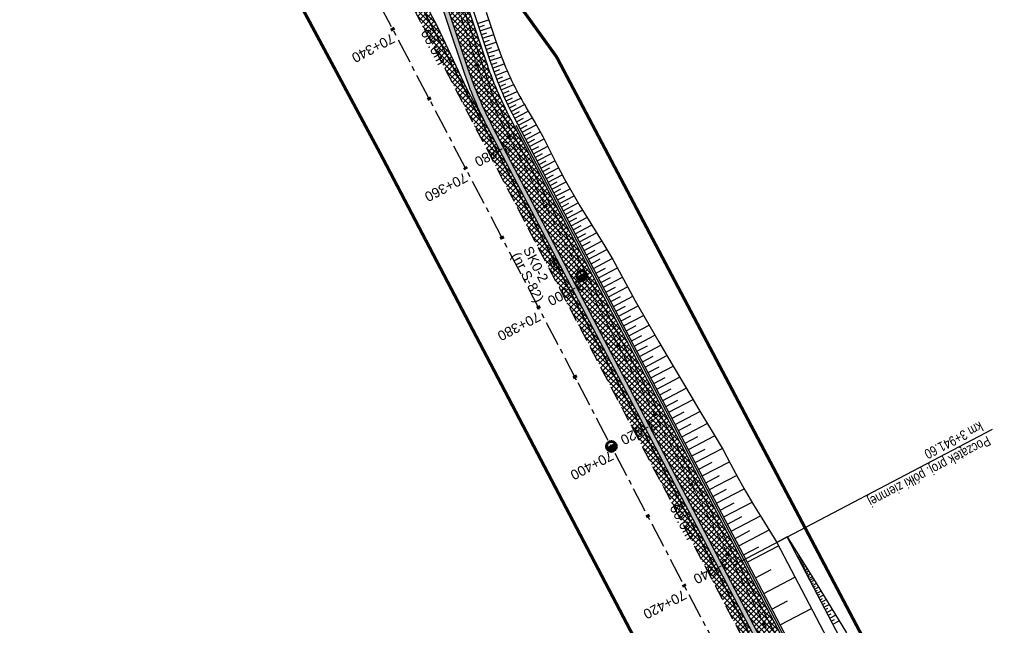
# Model space of a CAD drawing. Header units: metres. Extents: x 7529682 to 7533711, y 5721186 to 5727842.
# Tile 10 of 110: x 7531458 to 7531583, y 5724307 to 5724384. Entities that reach past the tile are written whole.
import ezdxf

# ---------------------------------------------------------------- set-up
doc = ezdxf.new("R2010")
doc.units = ezdxf.units.M
for name, pattern in [('817-dzialki-09-05-04$0$HIDDEN', [0.375, 0.25, -0.125]), ('CENTER', [50.800000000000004, 31.75, -6.35, 6.35, -6.35]), ('HIDDEN', [9.524999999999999, 6.35, -3.175])]:
    doc.linetypes.add(name, pattern=pattern)
for name, color, linetype in [('C-DROGI-SYTUACJA-ETYKIETY', 7, 'Continuous'), ('D-hatch-pobocza', 131, 'Continuous'), ('D-pobocza', 7, 'Continuous'), ('D-skarpa', 7, 'Continuous'), ('D-skarpa-kreskowanie', 7, 'Continuous')]:
    doc.layers.add(name, color=color, linetype=linetype)
for name, color, linetype, lineweight, true_color in [('D-bariery', 7, 'FENCELINE2', 30, 0xff0f0f), ('D-hatch-ciag-pieszo-rowerowy', 7, 'Continuous', 13, 0xff9f80), ('D-LR-etap-III', 7, '817-dzialki-09-05-04$0$HIDDEN', 50, 0xff1aff)]:
    doc.layers.add(name, color=color, linetype=linetype, lineweight=lineweight, true_color=true_color)
for name, color, linetype, lineweight in [('D-krawędzie', 7, 'Continuous', 30), ('D-obrzeża', 7, 'Continuous', 30), ('D-opisy', 7, 'Continuous', 30), ('D-oś', 10, 'CENTER', 30), ('D-ścieki', 7, 'Continuous', 30), ('Sieci-KD-proj', 2, 'KANDESZCZ_X2', 30), ('Sieci-T-kanal technologiczny', 4, 'kt kanał technologiczny', 30)]:
    doc.layers.add(name, color=color, linetype=linetype, lineweight=lineweight)
for name, color, linetype, true_color in [('D-opis-KT-dlugosci', 7, 'Continuous', 0xff8000), ('D-opis-KT-studnie', 7, 'Continuous', 0xff8000), ('poprzeczki', 7, 'Continuous', 0x0000c7)]:
    doc.layers.add(name, color=color, linetype=linetype, true_color=true_color)
doc.styles.add('2mm08', font='arial.ttf', dxfattribs={"width": 0.8})
doc.styles.add('ARIAL', font='arial.ttf', dxfattribs={"height": 1})
doc.styles.add('DIMTEXT', font='simplex.shx', dxfattribs={"width": 0.7})
doc.styles.get("Standard").update_dxf_attribs({"font": 'arial.ttf'})
doc.linetypes.add('FENCELINE2', pattern='A,6.35,-2.54,[132,ltypeshp.shx,S=2.54,R=0,X=-2.54,Y=0],-2.54,25.4', length=36.83)
doc.linetypes.add('KANDESZCZ_X2', pattern='A,4.366477,-0.326302,["kd",DIMTEXT,S=1.28,R=0,X=0,Y=-0.405864],-2.036296,4.465198', length=11.194273)
doc.linetypes.add('kt kanał technologiczny', pattern='A,1,-0.8,["kt",Standard,S=0.5,R=0,X=-0.7,Y=-0.15],-0.3', length=2.1)
pattern_1 = [(45, (0, 0), (-0.3367596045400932, 0.3367596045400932), []), (135, (0, 0), (-0.3367596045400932, -0.3367596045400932), [])]

# ---------------------------------------------------------------- blocks, each defined once
blk = doc.blocks.new('kilometraz')
at = {"linetype": 'ByBlock', "lineweight": -2}
blk.add_hatch(color=0, dxfattribs=at).paths.add_polyline_path([(0, -0.28125, 0.4142135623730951), (0.28125, 0, 0.4142135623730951), (0, 0.28125)])
at = {"color": 0, "linetype": 'ByBlock', "lineweight": -2}
blk.add_line((0, 0.28125), (0, -0.28125), dxfattribs=at)
blk.add_circle((0, 0), 0.28125, dxfattribs=at)
blk = doc.blocks.new('AeccTickLine')
at = {"color": 0, "linetype": 'ByBlock', "lineweight": -2}
blk.add_line((0, 1), (-3.673819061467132e-16, -1), dxfattribs=at)
blk = doc.blocks.new('SKR2')
at = {"layer": 'Sieci-T-kanal technologiczny', "color": 2, "lineweight": 25}
for points in [[(0.02839132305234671, -0.1879333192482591), (0.9584466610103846, -1.152607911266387), (0.2817346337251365, -1.805034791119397), (-0.6483207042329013, -0.8403601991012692)], [(-0.03809695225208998, -0.5367947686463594), (0.6073892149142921, -1.206307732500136), (0.2330378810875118, -1.567224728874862), (-0.4124482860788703, -0.8977117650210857)]]:
    blk.add_lwpolyline(points, close=True, dxfattribs=at)
blk.add_lwpolyline([(-0.08970520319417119, -1.232468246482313), (0.2846461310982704, -0.8715512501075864)], dxfattribs=at)

msp = doc.modelspace()

# ---------------------------------------------------------------- hatches: boundary and pattern name
at = {"layer": 'D-hatch-ciag-pieszo-rowerowy'}
h = msp.add_hatch(dxfattribs=at)
h.set_pattern_fill('ANSI37', color=256, scale=0.15, style=0)
h.set_pattern_definition(pattern_1)
edge = h.paths.add_edge_path()
edge.add_line((7531514.415650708, 5724387.617508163), (7531511.983512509, 5724387.007835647))
edge.add_line((7531511.983512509, 5724387.007835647), (7531515.04272666, 5724377.850002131))
edge.add_arc((7531562.466623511, 5724393.692161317), 50.00000000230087, 198.4721210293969, 207.666255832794)
edge.add_line((7531518.183261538, 5724370.476135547), (7531533.76163089, 5724340.761206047))
edge.add_line((7531533.76163089, 5724340.761206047), (7531558.998259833, 5724292.587044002))
edge.add_line((7531558.998259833, 5724292.587044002), (7531560.262448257, 5724290.175655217))
edge.add_line((7531560.262448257, 5724290.175655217), (7531563.059394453, 5724290.221480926))
edge.add_line((7531563.059394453, 5724290.221480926), (7531559.088841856, 5724297.795151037))
edge.add_line((7531559.088841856, 5724297.795151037), (7531533.852572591, 5724345.968626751))
edge.add_line((7531533.852572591, 5724345.968626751), (7531520.493826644, 5724371.449740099))
edge.add_arc((7531564.777188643, 5724394.66576581), 49.99999999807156, 198.4721210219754, 207.6662557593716, ccw=False)
edge.add_line((7531517.353291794, 5724378.823606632), (7531514.415650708, 5724387.617508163))
at = {"layer": 'D-hatch-pobocza'}
h = msp.add_hatch(dxfattribs=at)
h.set_pattern_fill('ANSI37', color=256, scale=0.15, style=0)
h.set_pattern_definition(pattern_1)
h.paths.add_polyline_path([(7531488.16, 5724427.12), (7531481.150587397, 5724441.171784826), (7531479.92528069, 5724439.394137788), (7531491.799589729, 5724416.76024859), (7531516.434946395, 5724369.562363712), (7531517.651861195, 5724370.197543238), (7531514.91, 5724375.29), (7531511.16, 5724383.25), (7531499.95, 5724404.19)])
h = msp.add_hatch(dxfattribs=at)
h.set_pattern_fill('ANSI37', color=256, scale=0.15, style=0)
h.set_pattern_definition(pattern_1)
h.paths.add_polyline_path([(7531607.891778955, 5724199.074953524, -0.04242732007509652), (7531605.100171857, 5724203.442839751), (7531592.615319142, 5724227.198197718), (7531571.091482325, 5724268.227489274), (7531558.466772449, 5724292.308617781), (7531533.230230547, 5724340.482613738), (7531517.651861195, 5724370.197543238), (7531516.434946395, 5724369.562363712), (7531531.900107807, 5724339.93328556), (7531557.226635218, 5724291.658956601), (7531569.851546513, 5724267.577443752), (7531591.375556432, 5724226.547822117), (7531608.842498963, 5724193.312870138), (7531611.311824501, 5724194.608572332)])
at = {"layer": 'D-ścieki', "linetype": 'ByBlock', "true_color": 0x00cccc}
h = msp.add_hatch(color=132, dxfattribs=at)
edge = h.paths.add_edge_path()
edge.add_line((7531611.374027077, 5724194.527339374), (7531611.850669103, 5724194.89177396))
edge.add_line((7531611.850669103, 5724194.89177396), (7531608.368157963, 5724199.439731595))
edge.add_arc((7531632.187108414, 5724217.678635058), 30.00000000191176, 207.7245952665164, 217.4423922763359, ccw=False)
edge.add_line((7531605.631288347, 5724203.721972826), (7531593.146646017, 5724227.476930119))
edge.add_line((7531593.146646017, 5724227.476930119), (7531571.622883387, 5724268.506080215))
edge.add_line((7531571.622883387, 5724268.506080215), (7531558.998259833, 5724292.587044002))
edge.add_line((7531558.998259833, 5724292.587044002), (7531533.76163089, 5724340.761206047))
edge.add_line((7531533.76163089, 5724340.761206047), (7531518.183261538, 5724370.476135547))
edge.add_arc((7531562.46662351, 5724393.692161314), 49.99999999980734, 198.4721210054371, 207.666255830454, ccw=False)
edge.add_line((7531515.042726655, 5724377.850002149), (7531511.283397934, 5724389.103646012))
edge.add_line((7531511.283397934, 5724389.103646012), (7531506.470491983, 5724397.337407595))
edge.add_line((7531506.470491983, 5724397.337407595), (7531505.95249533, 5724397.03462142))
edge.add_line((7531505.95249533, 5724397.03462142), (7531510.734016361, 5724388.854552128))
edge.add_line((7531510.734016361, 5724388.854552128), (7531514.473639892, 5724377.659896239))
edge.add_arc((7531562.466623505, 5724393.692161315), 50.59999999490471, 198.4721210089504, 207.6662558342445)
edge.add_line((7531517.651861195, 5724370.197543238), (7531533.230230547, 5724340.482613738))
edge.add_line((7531533.230230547, 5724340.482613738), (7531558.466772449, 5724292.308617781))
edge.add_line((7531558.466772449, 5724292.308617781), (7531571.091482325, 5724268.227489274))
edge.add_line((7531571.091482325, 5724268.227489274), (7531592.615319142, 5724227.198197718))
edge.add_line((7531592.615319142, 5724227.198197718), (7531605.100171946, 5724203.442839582))
edge.add_arc((7531632.187108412, 5724217.678635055), 30.59999999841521, 207.7245952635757, 217.442392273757)
edge.add_line((7531607.891778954, 5724199.074953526), (7531611.374027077, 5724194.527339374))

# ---------------------------------------------------------------- linework, layer by layer
at = {"layer": 'D-bariery', "ltscale": 0.05, "flags": 128}
msp.add_lwpolyline([(7531615.017553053, 5724196.553332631), (7531608.427972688, 5724205.158942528, -0.04242731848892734), (7531605.941982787, 5724209.048644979), (7531593.457340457, 5724232.803602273), (7531571.9345425, 5724273.830915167), (7531559.310258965, 5724297.911230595), (7531534.074025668, 5724346.084637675), (7531521.203213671, 5724370.635042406)], format="xyb", dxfattribs=at)
at = {"layer": 'D-krawędzie', "linetype": 'HIDDEN', "ltscale": 0.3, "flags": 128}
msp.add_lwpolyline([(7530572.009999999, 5726166.06), (7530599.74, 5726113.52), (7530641.555222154, 5726032.007915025), (7530660.960861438, 5725995.070069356), (7530689.128213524, 5725941.540167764), (7530707.335918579, 5725907.031820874), (7530725.255781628, 5725873.092686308), (7530743.969545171, 5725837.653904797), (7530770.526708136, 5725787.119408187), (7530787.864146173, 5725754.266918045), (7530809.897571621, 5725712.541613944), (7530824.739035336, 5725684.389287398), (7530840.856259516, 5725653.693092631), (7530860.675070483, 5725616.154465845), (7530865.283000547, 5725607.394015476), (7530878.050274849, 5725583.079962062), (7530918.171722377, 5725507.178125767), (7530950.162943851, 5725446.305402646), (7530993.419108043, 5725364.264712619), (7531022.766433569, 5725308.719304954), (7531053.80955549, 5725249.872416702), (7531081.165622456, 5725197.874670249), (7531103.902359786, 5725154.540603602), (7531128.123220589, 5725108.448161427), (7531149.3, 5725068.249999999), (7531167.380094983, 5725033.766927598), (7531197.164745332, 5724976.987689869), (7531228.151004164, 5724918.034426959), (7531253.152837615, 5724870.491119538), (7531286.7961686, 5724806.653565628), (7531306.739858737, 5724768.664832), (7531335.094443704, 5724714.652299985), (7531357.3191504, 5724672.438740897), (7531373.644908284, 5724641.454376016), (7531392.161870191, 5724605.998675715), (7531418.480331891, 5724555.852756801), (7531439.726902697, 5724515.582472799), (7531476.36, 5724446.19), (7531491.799589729, 5724416.76024859), (7531531.900107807, 5724339.93328556), (7531557.226635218, 5724291.658956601), (7531569.851546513, 5724267.577443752), (7531591.375556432, 5724226.547822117), (7531610.003879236, 5724191.103071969), (7531616.882991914, 5724177.998849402), (7531629.984986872, 5724153.025496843), (7531641.006768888, 5724132.021778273), (7531664.906257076, 5724087.616922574), (7531677.64401952, 5724064.785715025), (7531683.112433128, 5724054.988140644), (7531686.752875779, 5724048.180044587), (7531695.447538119, 5724031.696667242), (7531703.748818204, 5724015.917210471), (7531709.214143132, 5724005.513965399), (7531719.388607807, 5723986.14687362), (7531726.295217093, 5723973.000144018), (7531732.740794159, 5723960.735633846), (7531735.13, 5723956.19)], dxfattribs=at)
at = {"layer": 'D-LR-etap-III', "ltscale": 10, "flags": 128}
msp.add_lwpolyline([(7531750.474471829, 5723895.103125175, 0.4, 0.4, 0), (7531750.505, 5723895.13, 0.4, 0.4, 0), (7531682.71, 5724022.92, 0.4, 0.4, 0), (7531619.177023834, 5724147.203692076, 0.4, 0.4, 0), (7531592.308960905, 5724198.48863389, 0.4, 0.4, 0), (7531553.263875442, 5724272.918564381, 0.4, 0.4, 0), (7531504.019999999, 5724366.79, 0.4, 0.4, 0), (7531482.09, 5724407.62, 0.4, 0.4, 0), (7531412.350402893, 5724541.182759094, 0.4, 0.4, 0), (7531388.463669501, 5724586.929768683, 0.4, 0.4, 0), (7531345.12, 5724669.94, 0.4, 0.4, 0), (7531127.66, 5725081.67, 0.4, 0.4, 0), (7531059.253139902, 5725211.040795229, 0.4, 0.4, 0), (7531008.007244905, 5725307.953830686, 0.4, 0.4, 0), (7530964.181635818, 5725390.835555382, 0.4, 0.4, 0), (7530914.557354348, 5725484.683561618, 0.4, 0.4, 0), (7530865.243241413, 5725577.493975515, 0.4, 0.4, 0), (7530840.085257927, 5725624.058651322, 0.4, 0.4, 0), (7530802.559525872, 5725694.924584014, 0.4, 0.4, 0), (7530755.54, 5725787.51, 0.4, 0.4, 0), (7530708.717810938, 5725876.303221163, 0.4, 0.4, 0), (7530695.12, 5725902.09, 0.4, 0.4, 0), (7530642.91397006, 5726001.07839487, 0.4, 0.4, 0), (7530634.934723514, 5726016.146615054, 0.4, 0.4, 0), (7530610.820000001, 5726061.929999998, 0.4, 0.4, 0), (7530610.820000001, 5726061.929999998, 0.4, 0.4, 0), (7530607.21, 5726063.51, 0.4, 0.4, 0), (7530597.42, 5726080.68, 0.4, 0.4, 0), (7530591.16, 5726088.44, 0.4, 0.4, 0), (7530581.28, 5726107.21, 0.4, 0.4, 0), (7530571.29, 5726130.56, 0.4, 0.4, 0), (7530549.554994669, 5726171.527317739, 0.4, 0.4, 0), (7530531.014309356, 5726206.473807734, 0.4, 0.4, 0), (7530516.461208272, 5726236.016618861, 0.4, 0.4, 0), (7530500.798929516, 5726266.141265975, 0.4, 0.4, 0), (7530491.349999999, 5726283.94, 0.4, 0.4, 0), (7530482.4, 5726303.41, 0.4, 0.4, 0), (7530482.4, 5726303.41, 0.4, 0.4, 0), (7530450.41, 5726357.28, 0.4, 0.4, 0), (7530397.759396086, 5726458.499907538, 0.4, 0.4, 0), (7530334.707815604, 5726583.664702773, 0.4, 0.4, 0), (7530303.939274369, 5726645.167943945, 0.4, 0.4, 0), (7530300.509779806, 5726651.777515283, 0.4, 0.4, 0), (7530289.213532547, 5726671.966724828, 0.4, 0.4, 0), (7530281.54, 5726685.57, 0.4, 0.4, 0), (7530261.37085633, 5726724.163374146, 0.4, 0.4, 0), (7530254.03, 5726738.21, 0.4, 0.4, 0), (7530197.219999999, 5726845.06, 0.4, 0.4, 0), (7530194.71, 5726849.15, 0.4, 0.4, 0), (7530195.92, 5726850.75, 0.4, 0.4, 0), (7530170.546669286, 5726892.961489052, 0.4, 0.4, 0), (7530143.174718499, 5726945.065838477, 0.4, 0.4, 0), (7530105.059999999, 5727018.32, 0.4, 0.4, 0), (7530100.059999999, 5727027.16, 0.4, 0.4, 0), (7530062.318670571, 5727099.625398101, 0.4, 0.4, 0), (7530015.378537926, 5727189.420463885, 0.4, 0.4, 0), (7529983.207960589, 5727250.206596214, 0.4, 0.4, 0), (7529953.284293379, 5727306.74720398, 0.4, 0.4, 0), (7529900.67053443, 5727406.15903814, 0.4, 0.4, 0), (7529890.630239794, 5727425.131178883, 0.4, 0.4, 0), (7529875.155383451, 5727454.426350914, 0.4, 0.4, 0), (7529857.560096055, 5727487.787346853, 0.4, 0.4, 0), (7529835.194401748, 5727530.19312405, 0.4, 0.4, 0), (7529811.740544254, 5727574.662079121, 0.4, 0.4, 0), (7529792.101859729, 5727611.922638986, 0.4, 0.4, 0), (7529768.066117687, 5727657.469613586, 0.4, 0.4, 0), (7529755.210566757, 5727682.131373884, 0.4, 0.4, 0), (7529753.309999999, 5727681.13, 0.4, 0.4, 0), (7529739.21, 5727707.77, 0.4, 0.4, 0), (7529735.394745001, 5727711.251990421, 0.4, 0.4, 0), (7529725.42, 5727730.2, 0.4, 0.4, 0), (7529723.55, 5727729.88, 0.4, 0.4, 0), (7529695.566668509, 5727782.932080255, 0.4, 0.4, 0), (7529717.67971874, 5727794.024357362, 0.4, 0.4, 0), (7529736.274870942, 5727758.647400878, 0.4, 0.4, 0), (7529736.274870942, 5727758.647400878, 0.4, 0.4, 0), (7529744.511003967, 5727750.406106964, 0.4, 0.4, 0), (7529744.511003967, 5727750.406106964, 0.4, 0.4, 0), (7529750.282568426, 5727738.549848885, 0.4, 0.4, 0), (7529777.108510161, 5727687.569424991, 0.4, 0.4, 0), (7529796.51537536, 5727651.329932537, 0.4, 0.4, 0), (7529814.937945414, 5727616.793170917, 0.4, 0.4, 0), (7529839.006722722, 5727572.303976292, 0.4, 0.4, 0), (7529860.617626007, 5727532.509108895, 0.4, 0.4, 0), (7529882.348967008, 5727491.504261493, 0.4, 0.4, 0), (7529904.865139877, 5727449.096370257, 0.4, 0.4, 0), (7529920.747384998, 5727418.884773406, 0.4, 0.4, 0), (7529946.676504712, 5727368.547487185, 0.4, 0.4, 0), (7529972.024701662, 5727320.573310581, 0.4, 0.4, 0), (7529987.740014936, 5727290.153392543, 0.4, 0.4, 0), (7529996.497385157, 5727273.661630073, 0.4, 0.4, 0), (7530017.541471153, 5727234.202689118, 0.4, 0.4, 0), (7530033.053657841, 5727204.864166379, 0.4, 0.4, 0), (7530051.622983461, 5727170.222745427, 0.4, 0.4, 0), (7530069.276612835, 5727137.015751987, 0.4, 0.4, 0), (7530089.385386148, 5727097.533639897, 0.4, 0.4, 0), (7530109.712512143, 5727060.746615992, 0.4, 0.4, 0), (7530136.769722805, 5727011.640131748, 0.4, 0.4, 0), (7530162.446686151, 5726962.743777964, 0.4, 0.4, 0), (7530187.674104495, 5726916.992101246, 0.4, 0.4, 0), (7530207.820739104, 5726879.335323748, 0.4, 0.4, 0), (7530230.625609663, 5726834.518686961, 0.4, 0.4, 0), (7530262.288093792, 5726776.61832811, 0.4, 0.4, 0), (7530277.509672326, 5726760.213143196, 0.4, 0.4, 0), (7530286.036865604, 5726744.106684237, 0.4, 0.4, 0), (7530288.097472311, 5726735.884066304, 0.4, 0.4, 0), (7530290.393870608, 5726725.046963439, 0.4, 0.4, 0), (7530296.17664807, 5726713.582980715, 0.4, 0.4, 0), (7530302.726195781, 5726701.18226779, 0.4, 0.4, 0), (7530325.685047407, 5726657.466383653, 0.4, 0.4, 0), (7530343.243978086, 5726623.648592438, 0.4, 0.4, 0), (7530360.229820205, 5726591.746871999, 0.4, 0.4, 0), (7530383.20855044, 5726548.059469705, 0.4, 0.4, 0), (7530406.017875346, 5726503.605514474, 0.4, 0.4, 0), (7530427.464919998, 5726462.620289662, 0.4, 0.4, 0), (7530447.9278544, 5726424.388014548, 0.4, 0.4, 0), (7530471.126878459, 5726379.920667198, 0.4, 0.4, 0), (7530490.501003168, 5726343.033350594, 0.4, 0.4, 0), (7530509.499458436, 5726306.733076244, 0.4, 0.4, 0), (7530529.890269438, 5726267.244072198, 0.4, 0.4, 0), (7530543.852446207, 5726238.990319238, 0.4, 0.4, 0), (7530554.808897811, 5726218.943990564, 0.4, 0.4, 0), (7530559.027108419, 5726212.223286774, 0.4, 0.4, 0), (7530563.060988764, 5726206.409670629, 0.4, 0.4, 0), (7530566.93354971, 5726200.463543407, 0.4, 0.4, 0), (7530569.771022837, 5726194.901501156, 0.4, 0.4, 0), (7530571.47319415, 5726191.282350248, 0.4, 0.4, 0), (7530572.839142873, 5726188.024533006, 0.4, 0.4, 0), (7530575.295071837, 5726182.034664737, 0.4, 0.4, 0), (7530579.736851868, 5726173.306070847, 0.4, 0.4, 0), (7530583.3, 5726167.41, 0.4, 0.4, 0), (7530593.4, 5726163.33, 0.4, 0.4, 0), (7530598.618375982, 5726155.264489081, 0.4, 0.4, 0), (7530608.258304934, 5726140.497132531, 0.4, 0.4, 0), (7530603.269999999, 5726136.83, 0.4, 0.4, 0), (7530606.53, 5726131.84, 0.4, 0.4, 0), (7530604.239057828, 5726124.21679044, 0.4, 0.4, 0), (7530605.847136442, 5726121.630127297, 0.4, 0.4, 0), (7530608.971611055, 5726116.164124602, 0.4, 0.4, 0), (7530618.114293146, 5726097.791111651, 0.4, 0.4, 0), (7530651.213125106, 5726034.959524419, 0.4, 0.4, 0), (7530670.243741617, 5725998.61095082, 0.4, 0.4, 0), (7530698.075474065, 5725945.952624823, 0.4, 0.4, 0), (7530716.505955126, 5725911.3051464, 0.4, 0.4, 0), (7530735.223454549, 5725875.667401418, 0.4, 0.4, 0), (7530752.504235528, 5725842.154920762, 0.4, 0.4, 0), (7530778.310652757, 5725793.501254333, 0.4, 0.4, 0), (7530797.499961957, 5725756.381811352, 0.4, 0.4, 0), (7530812.518974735, 5725728.28874362, 0.4, 0.4, 0), (7530820.039295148, 5725713.160404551, 0.4, 0.4, 0), (7530822.422446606, 5725710.193574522, 0.4, 0.4, 0), (7530833.154893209, 5725688.800634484, 0.4, 0.4, 0), (7530849.629354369, 5725656.158601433, 0.4, 0.4, 0), (7530867.98290276, 5725621.963939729, 0.4, 0.4, 0), (7530872.629809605, 5725612.88760475, 0.4, 0.4, 0), (7530880.354488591, 5725597.594500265, 0.4, 0.4, 0), (7530883.839446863, 5725593.389159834, 0.4, 0.4, 0), (7530891.782113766, 5725587.763349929, 0.4, 0.4, 0), (7530895.038670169, 5725584.280746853, 0.4, 0.4, 0), (7530897.033644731, 5725580.941110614, 0.4, 0.4, 0), (7530900.951646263, 5725579.945856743, 0.4, 0.4, 0), (7530904.80970798, 5725571.977328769, 0.4, 0.4, 0), (7530903.682362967, 5725568.566434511, 0.4, 0.4, 0), (7530908.900614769, 5725558.844845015, 0.4, 0.4, 0), (7530910.252030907, 5725545.671606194, 0.4, 0.4, 0), (7530912.872986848, 5725538.645543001, 0.4, 0.4, 0), (7530945.278171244, 5725478.464284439, 0.4, 0.4, 0), (7530959.692318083, 5725450.24628822, 0.4, 0.4, 0), (7531002.82670893, 5725368.192370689, 0.4, 0.4, 0), (7531044.703532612, 5725290.314293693, 0.4, 0.4, 0), (7531064.098839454, 5725253.212562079, 0.4, 0.4, 0), (7531083.010253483, 5725216.677517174, 0.4, 0.4, 0), (7531113.013137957, 5725158.465613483, 0.4, 0.4, 0), (7531137.364304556, 5725113.07076138, 0.4, 0.4, 0), (7531150.830830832, 5725086.711759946, 0.4, 0.4, 0), (7531159.745663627, 5725076.640848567, 0.4, 0.4, 0), (7531166.309999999, 5725074.58, 0.4, 0.4, 0), (7531172.29, 5725062.58, 0.4, 0.4, 0), (7531170.589828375, 5725055.605912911, 0.4, 0.4, 0), (7531173.732823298, 5725044.080706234, 0.4, 0.4, 0), (7531215.342008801, 5724964.859648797, 0.4, 0.4, 0), (7531238.054496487, 5724921.684649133, 0.4, 0.4, 0), (7531262.389821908, 5724875.282876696, 0.4, 0.4, 0), (7531295.587160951, 5724811.265731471, 0.4, 0.4, 0), (7531348.487908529, 5724712.362812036, 0.4, 0.4, 0), (7531363.740817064, 5724682.68394264, 0.4, 0.4, 0), (7531366.986905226, 5724675.865317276, 0.4, 0.4, 0), (7531382.541261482, 5724646.110625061, 0.4, 0.4, 0), (7531401.299165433, 5724610.874551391, 0.4, 0.4, 0), (7531428.964837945, 5724558.862274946, 0.4, 0.4, 0), (7531449.111202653, 5724520.397801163, 0.4, 0.4, 0), (7531477.292992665, 5724465.831467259, 0.4, 0.4, 0), (7531500.996290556, 5724421.112506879, 0.4, 0.4, 0), (7531512.121834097, 5724400.549045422, 0.4, 0.4, 0), (7531513.78163794, 5724396.757451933, 0.4, 0.4, 0), (7531526.32, 5724379.39, 0.4, 0.4, 0), (7531566.783642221, 5724302.73628205, 0.4, 0.4, 0), (7531612.277141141, 5724225.610079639, 0.4, 0.4, 0), (7531620.492868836, 5724210.547642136, 0.4, 0.4, 0), (7531631.578040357, 5724196.257865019, 0.4, 0.4, 0), (7531653.484221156, 5724152.433527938, 0.4, 0.4, 0), (7531661.150970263, 5724128.493551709, 0.4, 0.4, 0), (7531673.881448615, 5724101.186377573, 0.4, 0.4, 0), (7531684.690667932, 5724081.184137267, 0.4, 0.4, 0), (7531699.212076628, 5724051.170357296, 0.4, 0.4, 0), (7531704.034088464, 5724040.583605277, 0.4, 0.4, 0), (7531704.034088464, 5724040.583605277, 0.4, 0.4, 0), (7531703.912935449, 5724037.170021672, 0.4, 0.4, 0), (7531736.419851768, 5723969.232086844, 0.4, 0.4, 0), (7531738.285051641, 5723967.699360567, 0.4, 0.4, 0), (7531742.180915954, 5723962.346428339, 0.4, 0.4, 0), (7531744.286141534, 5723958.615526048, 0.4, 0.4, 0), (7531755.393260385, 5723944.192617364, 0.4, 0.4, 0), (7531758.69, 5723936.76, 0.4, 0.4, 0), (7531780.08, 5723929.25, 0.4, 0.4, 0), (7531792.611989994, 5723906.337708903, 0.4, 0.4, 0), (7531792.611989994, 5723906.337708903, 0.4, 0.4, 0), (7531756.962094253, 5723883.055323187, 0.4, 0.4, 0), (7531750.46, 5723895.130000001, 0.4, 0.4, 0), (7531750.46, 5723895.130000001, 0, 0, 0)], format="xyseb", dxfattribs=at)
at = {"layer": 'D-obrzeża'}
msp.add_lwpolyline([(7531614.793854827, 5724196.435965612), (7531608.229481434, 5724205.006951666, -0.04242731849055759), (7531605.720684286, 5724208.932339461), (7531593.236041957, 5724232.687296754), (7531571.713156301, 5724273.71477667), (7531559.088841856, 5724297.795151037), (7531533.852572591, 5724345.968626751), (7531520.493826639, 5724371.449740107, -0.04013851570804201), (7531517.353291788, 5724378.823606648), (7531511.965880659, 5724394.950955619, 0.04013851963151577), (7531508.825345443, 5724402.324822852), (7531499.308193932, 5724420.478293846), (7531486.378668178, 5724445.111809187)], format="xyb", dxfattribs=at)
at = {"layer": 'D-opisy'}
msp.add_line((7531548.867722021, 5724314.655581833), (7531581.877979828, 5724331.966588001), dxfattribs=at)
at = {"layer": 'D-oś', "ltscale": 0.03}
msp.add_lwpolyline([(7531474.815809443, 5724464.451899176), (7531498.201389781, 5724419.897359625), (7531507.671593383, 5724401.833439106), (7531507.671593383, 5724401.833439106), (7531507.671593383, 5724401.833439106, -0.04013851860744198), (7531510.812128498, 5724394.459572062), (7531516.19647874, 5724378.341385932, 0.04013851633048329), (7531519.337013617, 5724370.967519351), (7531605.616191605, 5724206.442252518, 0.0426524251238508), (7531608.365594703, 5724202.136137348), (7531614.256663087, 5724194.442743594, -0.04259237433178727), (7531617.002724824, 5724190.14299819), (7531641.086772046, 5724144.244027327, -0.04226225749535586)], format="xyb", dxfattribs=at)
at = {"layer": 'D-oś', "ltscale": 0.1}
msp.add_lwpolyline([(7531812.380848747, 5723798.616780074), (7531655.397024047, 5724097.899918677), (7531637.916099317, 5724130.379189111), (7531626.885633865, 5724151.399455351), (7531613.784040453, 5724176.372042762), (7531606.905700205, 5724189.474794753), (7531588.276149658, 5724224.921883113), (7531566.751706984, 5724265.952329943), (7531554.126292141, 5724290.034803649), (7531528.890461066, 5724338.207443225), (7531488.682972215, 5724414.901138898), (7531465.30154836, 5724459.447768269)], dxfattribs=at)
at = {"layer": 'D-pobocza'}
msp.add_lwpolyline([(7531615.242182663, 5724196.671188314), (7531608.626463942, 5724205.31093339, -0.04242731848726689), (7531606.163281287, 5724209.164950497), (7531593.678814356, 5724232.919573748), (7531572.155990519, 5724273.946935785), (7531559.531748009, 5724298.027172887), (7531534.295406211, 5724346.200787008), (7531520.936660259, 5724371.681900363, -0.04013851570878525), (7531517.827530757, 5724378.982028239), (7531512.427381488, 5724395.147509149, 0.04013851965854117), (7531509.286846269, 5724402.521376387), (7531499.751027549, 5724420.71045411), (7531486.84067216, 5724445.307445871)], format="xyb", dxfattribs=at)
msp.add_lwpolyline([(7531517.651861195, 5724370.197543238), (7531514.91, 5724375.29), (7531511.16, 5724383.25), (7531499.95, 5724404.19), (7531488.16, 5724427.12), (7531481.150587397, 5724441.171784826)], dxfattribs=at)
at = {"layer": 'D-skarpa', "linetype": 'Continuous'}
for points in [[(7531517.345356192, 5724385.044004), (7531518.006343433, 5724383.156168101), (7531518.639826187, 5724381.259144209), (7531519.312746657, 5724379.381258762), (7531519.485844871, 5724378.941308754), (7531519.66144029, 5724378.508210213), (7531519.841421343, 5724378.077149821), (7531520.025764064, 5724377.648173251), (7531520.214443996, 5724377.221325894), (7531520.407436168, 5724376.796652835), (7531520.605850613, 5724376.374668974), (7531520.809834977, 5724375.955532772), (7531521.018013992, 5724375.538745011), (7531521.230359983, 5724375.124348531), (7531521.446844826, 5724374.712385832), (7531521.667439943, 5724374.302899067), (7531521.89211631, 5724373.895930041), (7531522.120844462, 5724373.491520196, 0.005233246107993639), (7531522.598296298, 5724372.677281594), (7531522.598841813, 5724372.676404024), (7531523.614953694, 5724370.971421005), (7531524.586233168, 5724369.222446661), (7531526.379162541, 5724365.646030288), (7531527.316705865, 5724363.879364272), (7531529.282269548, 5724360.393479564), (7531530.338518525, 5724358.689064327), (7531532.460744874, 5724355.285335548), (7531533.504972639, 5724353.57461623), (7531535.40077017, 5724350.052145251), (7531536.353339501, 5724348.293359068), (7531539.345209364, 5724343.087356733), (7531540.365304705, 5724341.363982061), (7531543.43363747, 5724336.198077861), (7531544.45655143, 5724334.476181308), (7531546.392282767, 5724331.220221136), (7531547.542988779, 5724329.319771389), (7531548.498723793, 5724327.562645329), (7531549.421371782, 5724325.788168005), (7531550.408751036, 5724324.047636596), (7531551.435682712, 5724322.327846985), (7531552.478186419, 5724320.61622355), (7531554.397678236, 5724317.524953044)], [(7531620.633293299, 5724199.499724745), (7531613.390254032, 5724208.958714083, -0.04242731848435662), (7531611.474445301, 5724211.956282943), (7531598.989978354, 5724235.710906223), (7531577.469259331, 5724276.734259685), (7531564.845758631, 5724300.813082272), (7531555.700937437, 5724318.269617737), (7531554.397678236, 5724317.524953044), (7531563.517255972, 5724300.116604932), (7531576.140942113, 5724276.037428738), (7531597.662187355, 5724235.013073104), (7531610.146654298, 5724211.258449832, 0.04242731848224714), (7531612.199306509, 5724208.046768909), (7531619.28551564, 5724198.792590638)]]:
    msp.add_lwpolyline(points, format="xyb", dxfattribs=at)
msp.add_lwpolyline([(7531555.700937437, 5724318.269617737), (7531557.984272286, 5724314.592391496), (7531559.041241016, 5724312.885691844), (7531562.199559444, 5724307.763388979), (7531563.252445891, 5724306.047037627)], dxfattribs=at)
at = {"layer": 'D-skarpa-kreskowanie', "linetype": 'Continuous'}
for p, q in [((7531516.274231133, 5724383.63186923, 109.8432171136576), (7531517.675849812, 5724384.100086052, 108.8579973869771)), ((7531516.432652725, 5724383.157630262, 109.8574899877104), (7531517.136874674, 5724383.392878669, 109.3624813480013)), ((7531516.591074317, 5724382.683391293, 109.8717628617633), (7531518.006343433, 5724383.156168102, 108.8769480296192)), ((7531516.749495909, 5724382.209152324, 109.8860357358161), (7531517.457105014, 5724382.445532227, 109.3886462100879)), ((7531516.9079175, 5724381.734913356, 109.9003086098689), (7531518.32308481, 5724382.207656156, 108.9055653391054)), ((7531517.066339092, 5724381.260674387, 109.9145814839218), (7531517.773897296, 5724381.497037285, 109.4172277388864)), ((7531517.224760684, 5724380.786435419, 109.9288543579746), (7531518.639826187, 5724381.25914421, 108.9341826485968)), ((7531517.383182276, 5724380.31219645, 109.9431272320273), (7531518.095857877, 5724380.550268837, 109.442176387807)), ((7531517.541603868, 5724379.837957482, 109.95740010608), (7531518.977240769, 5724380.317538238, 108.9482684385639)), ((7531517.70002546, 5724379.363718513, 109.9716729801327), (7531518.42298676, 5724379.605226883, 109.4634921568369)), ((7531517.858448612, 5724378.889480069, 109.9859528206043), (7531519.314742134, 5724379.376187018, 108.9622535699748)), ((7531518.019470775, 5724378.416118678, 110.000743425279), (7531518.75588691, 5724378.67074931, 109.4812530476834)), ((7531518.185383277, 5724377.944449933, 110.01553402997), (7531519.674591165, 5724378.476713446, 108.9611654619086)), ((7531518.356168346, 5724377.4745243, 110.030324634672), (7531519.108874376, 5724377.752381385, 109.4953933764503)), ((7531518.531807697, 5724377.006392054, 110.0451152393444), (7531520.053244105, 5724377.58600563, 108.9596528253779)), ((7531518.712282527, 5724376.540103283, 110.0599058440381), (7531519.480918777, 5724376.842084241, 109.5093218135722)), ((7531518.897573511, 5724376.075707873, 110.0746964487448), (7531520.450734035, 5724376.704567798, 108.957538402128)), ((7531519.087660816, 5724375.613255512, 110.0894870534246), (7531519.872713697, 5724375.940625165, 109.5224036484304)), ((7531519.282524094, 5724375.15279568, 110.1042776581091), (7531520.870371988, 5724375.834333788, 108.9522539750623)), ((7531519.482142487, 5724374.69437764, 110.119068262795), (7531520.284804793, 5724375.048791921, 109.5340828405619)), ((7531519.686494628, 5724374.238050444, 110.1338588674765), (7531521.309021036, 5724374.974659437, 108.9458510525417)), ((7531519.895558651, 5724373.783862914, 110.1486494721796), (7531520.715280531, 5724374.166301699, 109.5455824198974)), ((7531520.109312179, 5724373.331863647, 110.163440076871), (7531521.76537932, 5724374.125495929, 108.9390908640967)), ((7531520.327732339, 5724372.882101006, 110.1782306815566), (7531521.163925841, 5724373.29353648, 109.55690436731)), ((7531520.550795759, 5724372.434623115, 110.1930212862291), (7531522.239189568, 5724373.287214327, 108.9319774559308)), ((7531520.778478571, 5724371.989477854, 110.2078118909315), (7531521.630517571, 5724372.430873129, 109.568050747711)), ((7531521.009625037, 5724371.546116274, 110.2223349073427), (7531522.733643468, 5724372.450213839, 108.924471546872)), ((7531521.241838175, 5724371.103310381, 110.2366077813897), (7531522.115917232, 5724371.561688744, 109.5785897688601)), ((7531521.474051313, 5724370.660504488, 110.2508806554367), (7531523.246349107, 5724371.589920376, 108.9166719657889)), ((7531521.706405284, 5724370.217430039, 110.2651621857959), (7531522.604631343, 5724370.688471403, 109.588965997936)), ((7531521.938759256, 5724369.774355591, 110.2794437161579), (7531523.751742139, 5724370.725107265, 108.9146067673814)), ((7531522.176447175, 5724369.32110987, 110.2940530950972), (7531523.088367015, 5724369.799332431, 109.6075480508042)), ((7531522.414135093, 5724368.86786415, 110.3086624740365), (7531524.248831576, 5724369.830002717, 108.9274792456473)), ((7531522.654669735, 5724368.409190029, 110.323446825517), (7531523.577511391, 5724368.89314013, 109.628719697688)), ((7531522.895204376, 5724367.950515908, 110.3382311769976), (7531524.739115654, 5724368.917486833, 108.9501109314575)), ((7531523.136947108, 5724367.489538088, 110.3530897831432), (7531524.054688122, 5724367.970813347, 109.6622024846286)), ((7531523.378689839, 5724367.028560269, 110.3679483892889), (7531525.205742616, 5724367.986690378, 108.9925194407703)), ((7531523.618222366, 5724366.571797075, 110.3826711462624), (7531524.527572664, 5724367.048672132, 109.6981004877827)), ((7531523.857754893, 5724366.11503388, 110.3973939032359), (7531525.668103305, 5724367.064404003, 109.0345402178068)), ((7531524.095097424, 5724365.662446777, 110.4119820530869), (7531524.996133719, 5724366.134961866, 109.7336702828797)), ((7531524.332439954, 5724365.209859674, 110.426570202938), (7531526.126236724, 5724366.150549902, 109.0761768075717)), ((7531524.567612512, 5724364.761410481, 110.441024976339), (7531525.460410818, 5724365.229605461, 109.768914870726)), ((7531524.802785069, 5724364.31296129, 110.45547974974), (7531526.589392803, 5724365.249881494, 109.1104983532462)), ((7531525.03701512, 5724363.866309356, 110.4698765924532), (7531525.931414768, 5724364.3353441, 109.7965609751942)), ((7531525.27124517, 5724363.419657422, 110.4842734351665), (7531527.062236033, 5724364.358876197, 109.1359923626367)), ((7531525.506049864, 5724362.971909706, 110.4987055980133), (7531526.402643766, 5724363.442095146, 109.8237381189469)), ((7531525.740854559, 5724362.524161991, 110.5131377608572), (7531527.546832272, 5724363.471240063, 109.1535743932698)), ((7531525.977624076, 5724362.072667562, 110.52769069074), (7531526.887486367, 5724362.549811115, 109.8427345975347)), ((7531526.214393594, 5724361.621173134, 110.5422436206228), (7531528.047865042, 5724362.582669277, 109.1619826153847)), ((7531526.45476763, 5724361.162805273, 110.5570181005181), (7531527.378481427, 5724361.647212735, 109.8616344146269)), ((7531526.695141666, 5724360.70443741, 110.5717925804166), (7531528.556525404, 5724361.680571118, 109.1705188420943)), ((7531526.939175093, 5724360.239091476, 110.5867919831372), (7531527.876951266, 5724360.730873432, 109.8808219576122)), ((7531527.183208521, 5724359.773745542, 110.6017913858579), (7531529.072929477, 5724360.764739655, 109.1791850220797)), ((7531527.430957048, 5724359.301315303, 110.6170191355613), (7531528.384982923, 5724359.801618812, 109.8988161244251)), ((7531527.678705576, 5724358.828885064, 110.6322468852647), (7531529.620737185, 5724359.847311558, 109.1702603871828)), ((7531527.9333122, 5724358.343377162, 110.6478961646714), (7531528.921788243, 5724358.861746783, 109.9037586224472)), ((7531528.187918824, 5724357.857869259, 110.663545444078), (7531530.199791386, 5724358.912921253, 109.1489817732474)), ((7531528.451681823, 5724357.354901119, 110.6797575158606), (7531529.476077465, 5724357.892107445, 109.908579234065)), ((7531528.715444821, 5724356.851932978, 110.6959695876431), (7531530.801793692, 5724357.946041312, 109.125339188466)), ((7531528.988971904, 5724356.330345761, 110.7127818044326), (7531530.051620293, 5724356.88761232, 109.9128063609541)), ((7531529.262498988, 5724355.808758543, 110.729594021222), (7531531.426743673, 5724356.943716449, 109.1003226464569)), ((7531529.546238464, 5724355.267697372, 110.7470339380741), (7531530.648561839, 5724355.845770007, 109.9171906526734)), ((7531529.829977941, 5724354.7266362, 110.7644738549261), (7531532.075026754, 5724355.903968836, 109.0743720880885)), ((7531530.1243111, 5724354.165373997, 110.7825649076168), (7531531.267790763, 5724354.765029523, 109.9217386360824)), ((7531530.418644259, 5724353.604111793, 110.8006559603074), (7531532.742950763, 5724354.823008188, 109.0508879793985)), ((7531530.723368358, 5724353.023035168, 110.8193856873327), (7531531.9044469, 5724353.642408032, 109.9302544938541)), ((7531531.028092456, 5724352.441958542, 110.8381154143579), (7531533.42810012, 5724353.700553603, 109.031358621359)), ((7531531.342741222, 5724351.841956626, 110.8574551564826), (7531532.549516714, 5724352.474805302, 109.9489789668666)), ((7531531.657389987, 5724351.24195471, 110.8767948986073), (7531534.077392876, 5724352.511035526, 109.0549854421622)), ((7531531.974660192, 5724350.636953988, 110.8962957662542), (7531533.187914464, 5724351.273200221, 109.9829422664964)), ((7531532.291930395, 5724350.031953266, 110.915796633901), (7531534.724944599, 5724351.307857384, 109.0841920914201)), ((7531532.610906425, 5724349.423699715, 110.935402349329), (7531533.830683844, 5724350.063366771, 110.0171381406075)), ((7531532.929882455, 5724348.815446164, 110.9550080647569), (7531535.37597793, 5724350.09821027, 109.1135557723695)), ((7531533.250573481, 5724348.203922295, 110.974719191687), (7531534.477654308, 5724348.847419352, 110.0509568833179)), ((7531533.571264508, 5724347.592398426, 110.9944303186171), (7531536.033614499, 5724348.883686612, 109.1407414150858)), ((7531533.894086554, 5724346.976810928, 111.0142724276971), (7531535.129649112, 5724347.624755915, 110.0841249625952)), ((7531534.2169086, 5724346.36122343, 111.034114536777), (7531536.711819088, 5724347.66958676, 109.1559136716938)), ((7531534.543999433, 5724345.737495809, 111.0542190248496), (7531535.803504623, 5724346.397996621, 110.1060472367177)), ((7531534.871090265, 5724345.113768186, 111.0743235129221), (7531537.41420054, 5724346.447408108, 109.1598372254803)), ((7531535.204500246, 5724344.477990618, 111.0948164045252), (7531536.488338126, 5724345.151251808, 110.1283266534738)), ((7531535.537910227, 5724343.84221305, 111.1153092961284), (7531538.13015147, 5724345.201617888, 109.1638365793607)), ((7531535.877761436, 5724343.194152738, 111.1361980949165), (7531537.186402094, 5724343.880420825, 110.1510364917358)), ((7531536.217612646, 5724342.546092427, 111.1570868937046), (7531538.859934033, 5724343.93175994, 109.1679131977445)), ((7531536.564029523, 5724341.885512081, 111.17837924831), (7531537.89795213, 5724342.585038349, 110.1741850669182)), ((7531536.910446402, 5724341.224931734, 111.1996716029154), (7531539.60972908, 5724342.640470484, 109.1676167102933)), ((7531537.264331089, 5724340.550111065, 111.2214229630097), (7531538.631353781, 5724341.266995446, 110.1923106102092)), ((7531537.618215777, 5724339.875290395, 111.243174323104), (7531540.387080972, 5724341.327319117, 109.1587368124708)), ((7531537.981222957, 5724339.183074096, 111.2654863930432), (7531539.384009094, 5724339.91871329, 110.2094508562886)), ((7531538.344230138, 5724338.490857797, 111.2877984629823), (7531541.18650949, 5724339.981385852, 109.1480938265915)), ((7531538.716862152, 5724337.780287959, 111.3107021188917), (7531540.156841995, 5724338.535432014, 110.2266666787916)), ((7531539.089494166, 5724337.069718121, 111.3336057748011), (7531542.007134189, 5724338.599766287, 109.1371686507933)), ((7531539.472006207, 5724336.340308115, 111.3571167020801), (7531540.950165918, 5724337.115474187, 110.2443389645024)), ((7531539.85451825, 5724335.610898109, 111.3806276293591), (7531542.84951707, 5724337.181514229, 109.1259538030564)), ((7531540.247172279, 5724334.862148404, 111.4047619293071), (7531541.764524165, 5724335.657867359, 110.2624798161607)), ((7531540.639826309, 5724334.113398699, 111.4288962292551), (7531543.714272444, 5724335.725678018, 109.1144134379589)), ((7531541.042896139, 5724333.344787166, 111.4536707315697), (7531542.60052789, 5724334.161629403, 110.2810654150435)), ((7531541.445965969, 5724332.576175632, 111.4784452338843), (7531544.602132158, 5724334.231310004, 109.1024425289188)), ((7531542.273533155, 5724330.998092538, 111.5293112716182), (7531545.514038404, 5724332.697455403, 109.08981703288)), ((7531541.859749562, 5724331.787134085, 111.5038782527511), (7531543.458917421, 5724332.625758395, 110.3000040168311)), ((7531542.698373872, 5724330.187966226, 111.5554239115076), (7531544.340274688, 5724331.04900025, 110.3193797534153)), ((7531543.123214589, 5724329.377839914, 111.5820368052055), (7531546.451125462, 5724331.12303942, 109.0767424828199)), ((7531543.559514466, 5724328.545862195, 111.6129982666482), (7531545.249069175, 5724329.431886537, 110.3410796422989)), ((7531543.995814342, 5724327.713884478, 111.6439597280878), (7531547.426122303, 5724329.512782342, 109.0615795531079)), ((7531544.445538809, 5724326.856307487, 111.6758738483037), (7531546.17182395, 5724327.761593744, 110.3763040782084)), ((7531544.895263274, 5724325.998730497, 111.7077879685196), (7531548.360849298, 5724327.816128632, 109.0988500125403)), ((7531545.349612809, 5724325.132333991, 111.740030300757), (7531547.083274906, 5724326.041488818, 110.4349070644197)), ((7531545.803962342, 5724324.265937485, 111.7722726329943), (7531549.268251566, 5724326.082655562, 109.1643109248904)), ((7531546.258141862, 5724323.399865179, 111.8045029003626), (7531547.999224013, 5724324.312911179, 110.4937937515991)), ((7531546.712321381, 5724322.533792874, 111.836733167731), (7531550.223103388, 5724324.374892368, 109.1937710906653)), ((7531547.632871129, 5724320.77840187, 111.9020588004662), (7531551.233418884, 5724322.666575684, 109.1915199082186)), ((7531547.172596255, 5724321.656097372, 111.8693959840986), (7531548.948569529, 5724322.587440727, 110.5324203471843)), ((7531548.104914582, 5724319.878264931, 111.9355567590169), (7531549.932533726, 5724320.836692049, 110.5597014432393)), ((7531548.576958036, 5724318.978127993, 111.9690547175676), (7531552.289953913, 5724320.925271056, 109.1738634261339)), ((7531549.063743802, 5724318.049879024, 112.0035988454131), (7531550.952654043, 5724319.040447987, 110.5816027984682)), ((7531549.550529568, 5724317.121630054, 112.0381429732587), (7531553.395941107, 5724319.138213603, 109.1432674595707)), ((7531550.130830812, 5724315.972569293), (7531552.08853735, 5724316.999215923, -1.47378678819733))]:
    msp.add_line(p, q, dxfattribs=at)
at = {"layer": 'D-skarpa-kreskowanie'}
for p, q in [((7531550.629317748, 5724315.021008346), (7531554.615473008, 5724317.109204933)), ((7531556.972552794, 5724315.84223309), (7531557.061455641, 5724315.888805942)), ((7531557.020896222, 5724315.749950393), (7531557.205461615, 5724315.846637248)), ((7531557.071077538, 5724315.654159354), (7531557.166868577, 5724315.70434067)), ((7531557.123166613, 5724315.554726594), (7531557.322032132, 5724315.658904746)), ((7531557.177235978, 5724315.451513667), (7531557.280448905, 5724315.505583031)), ((7531557.233360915, 5724315.344376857), (7531557.447634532, 5724315.456626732)), ((7531557.291619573, 5724315.233166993), (7531557.402829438, 5724315.291425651)), ((7531557.35209307, 5724315.117729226), (7531557.582968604, 5724315.238676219)), ((7531551.67341604, 5724313.027930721), (7531553.666493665, 5724314.072029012)), ((7531557.414865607, 5724314.997902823), (7531557.534692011, 5724315.06067536)), ((7531557.48002459, 5724314.873520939), (7531557.728788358, 5724315.003838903)), ((7531557.547660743, 5724314.744410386), (7531557.676771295, 5724314.81204654)), ((7531557.617868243, 5724314.610391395), (7531557.885906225, 5724314.750806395)), ((7531557.690744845, 5724314.471277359), (7531557.829858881, 5724314.544153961)), ((7531557.766353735, 5724314.326947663), (7531558.055013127, 5724314.478165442)), ((7531557.844788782, 5724314.177223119), (7531557.994513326, 5724314.255658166)), ((7531557.926155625, 5724314.021902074), (7531558.236797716, 5724314.18463576)), ((7531558.01056385, 5724313.860775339), (7531558.171690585, 5724313.945183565)), ((7531558.098127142, 5724313.693625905), (7531558.43242601, 5724313.868752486)), ((7531552.717514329, 5724311.034853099), (7531556.703669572, 5724313.123049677)), ((7531558.188963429, 5724313.52022865), (7531558.362360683, 5724313.611064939)), ((7531558.283195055, 5724313.340350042), (7531558.642952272, 5724313.528813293)), ((7531558.380948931, 5724313.153747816), (7531558.567551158, 5724313.251501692)), ((7531558.482356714, 5724312.960170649), (7531558.869511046, 5724313.162986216)), ((7531559.01348099, 5724312.930714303), (7531558.608881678, 5724312.718759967)), ((7531558.718673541, 5724312.509065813), (7531559.138013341, 5724312.728742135)), ((7531558.832500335, 5724312.291782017), (7531559.04978413, 5724312.40560881)), ((7531558.950460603, 5724312.066607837), (7531559.400808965, 5724312.302528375)), ((7531559.07270445, 5724311.833256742), (7531559.306055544, 5724311.955500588)), ((7531559.199387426, 5724311.5914318), (7531559.68303731, 5724311.844797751)), ((7531559.330670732, 5724311.340825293), (7531559.581277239, 5724311.4721086)), ((7531559.466721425, 5724311.081118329), (7531559.986135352, 5724311.353219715)), ((7531559.607712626, 5724310.811980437), (7531559.876850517, 5724310.952971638)), ((7531559.753823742, 5724310.533069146), (7531560.311646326, 5724310.825291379)), ((7531559.905240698, 5724310.244029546), (7531560.194280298, 5724310.395446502)), ((7531560.062156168, 5724309.94449384), (7531560.661227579, 5724310.258324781)), ((7531553.761612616, 5724309.041775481), (7531555.754690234, 5724310.085873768)), ((7531554.805710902, 5724307.048697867), (7531558.791866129, 5724309.136894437)), ((7531560.224769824, 5724309.634080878), (7531560.535182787, 5724309.796694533)), ((7531560.393288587, 5724309.312395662), (7531561.036659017, 5724309.649433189)), ((7531560.567926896, 5724308.979028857), (7531560.901293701, 5724309.153667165)), ((7531560.748906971, 5724308.633556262), (7531561.439852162, 5724308.995516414)), ((7531560.936459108, 5724308.275538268), (7531561.294477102, 5724308.463090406)), ((7531561.130821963, 5724307.904519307), (7531561.872859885, 5724308.293245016)), ((7531561.332242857, 5724307.520027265), (7531561.716734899, 5724307.721448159)), ((7531561.540833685, 5724307.121848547), (7531562.337191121, 5724307.539030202))]:
    msp.add_line(p, q, dxfattribs=at)
at = {"layer": 'D-ścieki'}
msp.add_lwpolyline([(7531611.374027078, 5724194.527339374), (7531607.891778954, 5724199.074953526, -0.04242731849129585), (7531605.100171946, 5724203.442839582), (7531592.615319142, 5724227.198197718), (7531571.091482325, 5724268.227489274), (7531558.466772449, 5724292.308617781), (7531533.230230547, 5724340.482613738), (7531517.651861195, 5724370.197543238, -0.04013851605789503), (7531514.473639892, 5724377.659896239), (7531510.734016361, 5724388.854552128), (7531505.95249533, 5724397.03462142), (7531506.470491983, 5724397.337407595), (7531511.283397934, 5724389.103646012), (7531515.042726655, 5724377.850002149, 0.04013851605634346), (7531518.183261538, 5724370.476135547), (7531533.76163089, 5724340.761206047), (7531558.998259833, 5724292.587044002), (7531571.622883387, 5724268.506080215), (7531593.146646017, 5724227.476930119), (7531605.631288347, 5724203.721972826, 0.04242731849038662), (7531608.368157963, 5724199.439731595), (7531611.850669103, 5724194.891773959)], format="xyb", close=True, dxfattribs=at)
at = {"layer": 'Sieci-KD-proj', "ltscale": 0.7, "flags": 128}
msp.add_lwpolyline([(7531506.529044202, 5724396.605571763), (7531510.680585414, 5724396.767861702), (7531518.174499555, 5724374.538481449), (7531526.012943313, 5724359.555892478), (7531537.352309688, 5724337.954601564), (7531552.218784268, 5724309.651622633), (7531564.450088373, 5724286.205363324), (7531574.31042361, 5724267.349613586), (7531591.209177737, 5724235.13471978), (7531606.38896986, 5724206.139190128), (7531610.933483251, 5724198.782623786), (7531616.745231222, 5724187.706700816, -0.1989122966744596), (7531616.765988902, 5724187.478030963), (7531616.644249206, 5724187.087485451, 0.1989122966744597), (7531616.665006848, 5724186.858815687), (7531627.418254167, 5724166.365473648), (7531638.171501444, 5724145.872131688, 0.1989124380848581), (7531638.347873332, 5724145.725115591), (7531638.73841886, 5724145.60337589, -0.1989124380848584), (7531638.914790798, 5724145.45635971), (7531644.76737073, 5724134.302619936), (7531648.018650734, 5724127.047733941), (7531660.609994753, 5724103.647365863), (7531676.602066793, 5724074.256248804), (7531694.711868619, 5724041.321096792), (7531705.944865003, 5724019.854161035), (7531727.553291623, 5723978.741005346), (7531737.714085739, 5723957.279628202), (7531739.251302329, 5723963.843901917)], format="xyb", dxfattribs=at)
at = {"layer": 'Sieci-T-kanal technologiczny', "ltscale": 2}
msp.add_lwpolyline([(7531772.864297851, 5723900.183591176, 0.2, 0.2, 0), (7531759.496542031, 5723925.590322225, 0.2, 0.2, 0), (7531750.563018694, 5723941.898682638, 0.2, 0.2, 0), (7531735.64874017, 5723957.373500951, 0.2, 0.2, 0), (7531708.206916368, 5724009.602911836, 0.2, 0.2, 0), (7531680.525293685, 5724061.695795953, 0.2, 0.2, 0), (7531652.155504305, 5724113.438808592, 0.2, 0.2, 0), (7531642.294820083, 5724131.733166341, 0.2, 0.2, 0), (7531644.831510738, 5724141.035126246, 0.2, 0.2, 0), (7531630.650338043, 5724168.061407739, 0.2, 0.2, 0), (7531616.115487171, 5724195.761724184, 0.2, 0.2, 0), (7531608.360756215, 5724196.218438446, 0.2, 0.2, 0), (7531580.999128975, 5724248.501763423, 0.2, 0.2, 0), (7531553.590430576, 5724300.748929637, 0.2, 0.2, 0), (7531526.223797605, 5724353.007083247, 0.2, 0.2, 0), (7531498.932541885, 5724405.315961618, 0.2, 0.2, 0), (7531471.808758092, 5724457.712353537, 0.2, 0.2, 0)], format="xyseb", dxfattribs=at)

# ---------------------------------------------------------------- block references
at = {"layer": 'C-DROGI-SYTUACJA-ETYKIETY', "color": 7, "linetype": 'Continuous', "lineweight": 60, "xscale": 0.25, "yscale": 0.25, "zscale": 0.25}
for p, rotation in [((7531505.456390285, 5724382.906715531), 297.6662554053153), ((7531510.099595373, 5724374.050043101), 297.6662554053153), ((7531514.74280046, 5724365.193370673), 297.6662554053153), ((7531519.386005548, 5724356.336698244), 297.6662554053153), ((7531524.029210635, 5724347.480025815), 297.6662554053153), ((7531528.672415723, 5724338.623353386), 297.6662554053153), ((7531537.953419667, 5724320.90717533), 297.6483493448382), ((7531542.593856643, 5724312.04905224), 297.6483493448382)]:
    msp.add_blockref('AeccTickLine', p, dxfattribs=dict(at, rotation=rotation))
at = {"layer": 'C-DROGI-SYTUACJA-ETYKIETY', "color": 10, "linetype": 'Continuous', "lineweight": 60, "xscale": 2.249999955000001, "yscale": 2.249999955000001, "zscale": 2.249999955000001, "rotation": 297.6483493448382}
msp.add_blockref('kilometraz', (7531533.312982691, 5724329.76529842), dxfattribs=at)
at = {"layer": 'poprzeczki', "color": 7, "linetype": 'Continuous', "lineweight": 60}
for p, xscale, yscale, zscale, rotation in [((7531516.19861109, 5724378.335004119), 0.2499999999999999, 0.2499999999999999, 0.2499999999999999, 288.4798314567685), ((7531520.258125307, 5724369.211056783), 0.25, 0.25, 0.25, 297.6730978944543), ((7531524.90238806, 5724360.354938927), 0.25, 0.25, 0.25, 297.6730978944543), ((7531534.190913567, 5724342.642703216), 0.25, 0.25, 0.25, 297.6730978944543), ((7531538.835176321, 5724333.78658536), 0.25, 0.25, 0.25, 297.6730978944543), ((7531543.479439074, 5724324.930467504), 0.25, 0.25, 0.25, 297.6730978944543), ((7531548.123701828, 5724316.074349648), 0.25, 0.25, 0.25, 297.6730978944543), ((7531552.767964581, 5724307.218231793), 0.25, 0.25, 0.25, 297.6730978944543)]:
    msp.add_blockref('AeccTickLine', p, dxfattribs=dict(at, xscale=xscale, yscale=yscale, zscale=zscale, rotation=rotation))
at = {"layer": 'poprzeczki', "color": 10, "linetype": 'Continuous', "lineweight": 60, "xscale": 2.249999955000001, "yscale": 2.249999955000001, "zscale": 2.249999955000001, "rotation": 297.6730978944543}
msp.add_blockref('kilometraz', (7531529.546650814, 5724351.498821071), dxfattribs=at)
at = {"layer": 'Sieci-T-kanal technologiczny', "rotation": 163.7281158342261}
msp.add_blockref('SKR2', (7531526.022595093, 5724351.969903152), dxfattribs=at)

# ---------------------------------------------------------------- texts
at = {"layer": 'C-DROGI-SYTUACJA-ETYKIETY', "color": 7}
for s, rotation, p in [('70+340', 207.6662554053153, (7531505.29838526, 5724382.400470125)), ('3+880', 207.6730978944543, (7531520.100180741, 5724368.70479251)), ('70+360', 207.6662554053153, (7531514.584795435, 5724364.687125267)), ('3+900', 207.6730978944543, (7531529.388706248, 5724350.992556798)), ('70+380', 207.6662554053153, (7531523.87120561, 5724346.973780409)), ('3+920', 207.6730978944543, (7531538.677231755, 5724333.280321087)), ('70+400', 207.6483493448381, (7531533.154819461, 5724329.259102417)), ('3+940', 207.6730978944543, (7531547.965757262, 5724315.568085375)), ('70+420', 207.6483493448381, (7531542.435693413, 5724311.542856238))]:
    msp.add_text(s, height=1.25, rotation=rotation, dxfattribs=at).set_placement(p)
at = {"layer": 'D-opis-KT-dlugosci', "style": 'ARIAL'}
for p in [(7531508.982600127, 5724382.47979113), (7531540.684538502, 5724321.994825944)]:
    msp.add_text('60.0m', height=1.25, rotation=298.3346436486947, dxfattribs=at).set_placement(p)
at = {"layer": 'D-opis-KT-studnie', "insert": (7531523.141039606, 5724355.41594818, 10.12), "char_height": 1.25, "attachment_point": 1, "rotation": 297, "line_spacing_factor": 0.8, "style": 'ARIAL'}
msp.add_mtext_dynamic_manual_height_columns('SK0-2\\P(nr S-82)', width=11.25548680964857, gutter_width=6, heights=[0], dxfattribs=at)
at = {"layer": 'D-opisy', "insert": (7531581.003718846, 5724331.508114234), "char_height": 1.25, "attachment_point": 4, "rotation": 207.67309789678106, "style": '2mm08'}
msp.add_mtext('Początek proj. półki ziemnej\\Pkm 3+941.60', dxfattribs=at)

doc.saveas('drawing.dxf')
